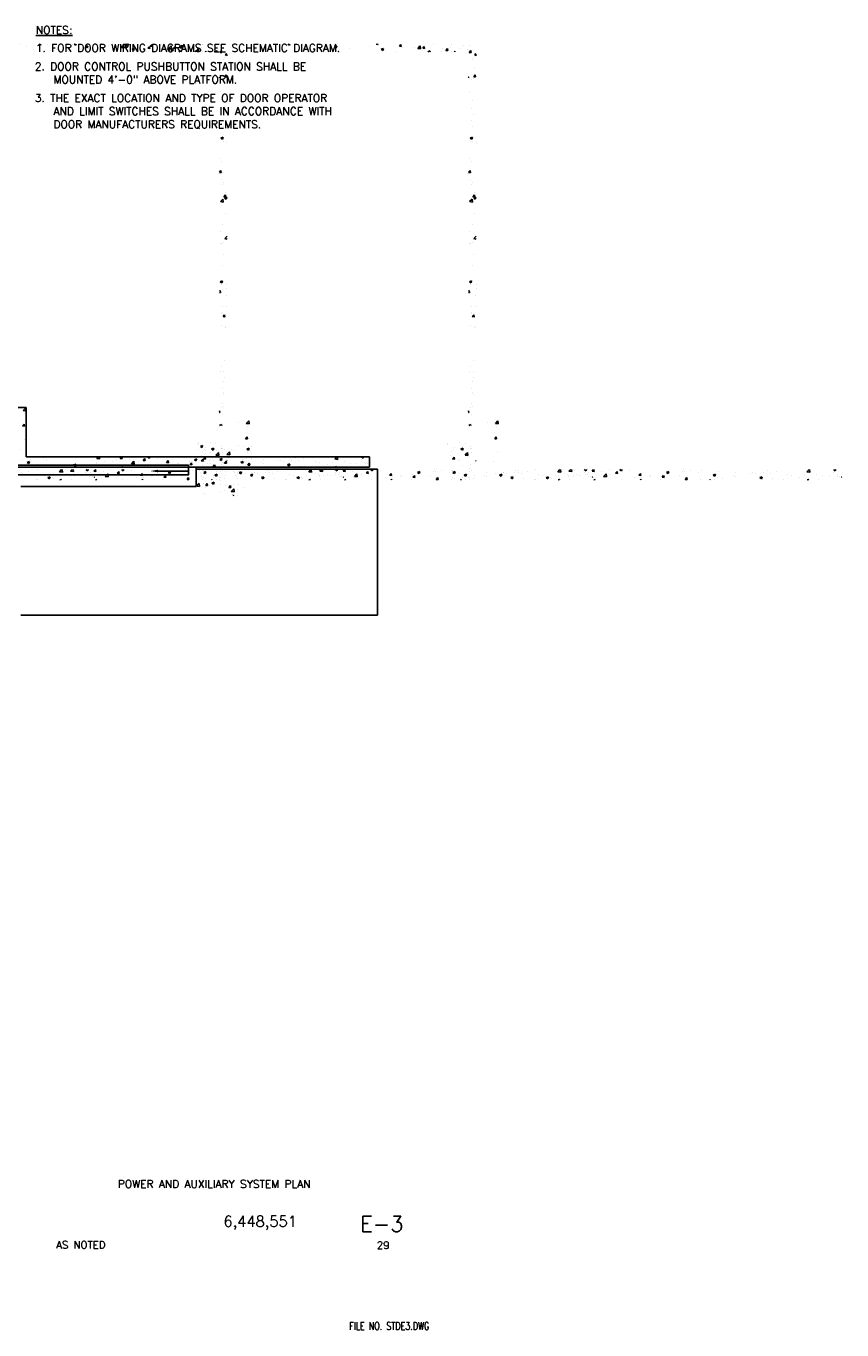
# Model space of a CAD drawing. Extents: x -210 to 4628, y -2287 to 14168.
# Tile 7 of 29: x 2735 to 3992, y 52 to 2062. Entities that reach past the tile are written whole.
import ezdxf
from ezdxf.enums import TextEntityAlignment as Align

# ---------------------------------------------------------------- set-up
doc = ezdxf.new("R2010")
doc.units = 0
doc.linetypes.add('HIDDEN', pattern=[0])
doc.layers.get('0').update_dxf_attribs({"linetype": 'CONTINUOUS'})
for name, color, linetype in [('E1', 4, 'CONTINUOUS'), ('E2', 2, 'CONTINUOUS'), ('STRUCT', 2, 'CONTINUOUS'), ('T', 2, 'CONTINUOUS'), ('TXT', 2, 'CONTINUOUS')]:
    doc.layers.add(name, color=color, linetype=linetype)
doc.styles.get("Standard").update_dxf_attribs({"font": 'SIMPLEX'})

# ---------------------------------------------------------------- blocks, each defined once
blk = doc.blocks.new('*X')
at = {"color": 0}
for p, q in [((2059.6, 1841.4), (2059.6, 1841.4)), ((2077.3, 1838.5), (2077.3, 1838.5)), ((2081.7, 1840), (2081.7, 1840)), ((2086.9, 1849.1), (2087.2, 1849.2)), ((2086.9, 1849.1), (2089.4, 1847.4)), ((2088.8, 1846.4), (2088.8, 1846.4)), ((2089.4, 1847.4), (2090, 1849.2)), ((2089.8, 1840.2), (2089.8, 1840.2)), ((2107.7, 1843.8), (2107.7, 1843.8)), ((2108.8, 1842.7), (2108.8, 1842.7)), ((2128.8, 1848.9), (2129.1, 1849.2)), ((2128.8, 1848.9), (2131.8, 1848.6)), ((2131.8, 1848.6), (2131.7, 1849.2)), ((2133.4, 1847.3), (2133.4, 1847.3)), ((2140.3, 1846.8), (2140.3, 1846.8)), ((2152.9, 1848.5), (2152.9, 1848.5)), ((2158.8, 1845.1), (2162.3, 1846.4)), ((2158.8, 1845.1), (2161.3, 1843.4)), ((2161.3, 1843.4), (2162.3, 1846.4)), ((2164.7, 1845.8), (2167.1, 1848.6)), ((2164.7, 1845.8), (2167.7, 1845.5)), ((2167.7, 1845.5), (2167.1, 1848.6)), ((2184, 1837.6), (2184, 1837.6)), ((2200.6, 1842.6), (2203, 1845.5)), ((2200.6, 1842.6), (2203.6, 1842.4)), ((2203.6, 1842.4), (2203, 1845.5)), ((2209.6, 1841.1), (2209.6, 1841.1)), ((2221.6, 1848.1), (2221.6, 1848.1)), ((2221.7, 1839.5), (2221.7, 1839.5)), ((2230.6, 1841.1), (2234.1, 1842.4)), ((2230.6, 1841.1), (2233.1, 1839.4)), ((2232.5, 1841.6), (2232.5, 1841.6)), ((2233.1, 1839.4), (2234.1, 1842.4)), ((2234.9, 1844.3), (2234.9, 1844.3)), ((2236.4, 1839.5), (2238.8, 1842.4)), ((2236.4, 1839.5), (2239.4, 1839.2)), ((2239.4, 1839.2), (2238.8, 1842.4)), ((2248.3, 1847), (2248.3, 1847)), ((2249.5, 1843.3), (2253.4, 1847.4)), ((2249.5, 1843.3), (2253.9, 1842.6)), ((2253.2, 1843.7), (2253.2, 1843.7)), ((2253.9, 1842.6), (2253.4, 1847.4)), ((2260.9, 1848.1), (2260.9, 1848.1)), ((2261.7, 1846.6), (2261.7, 1846.6)), ((2265.8, 1845.3), (2265.8, 1845.3)), ((2273, 1837.2), (2274.7, 1839.2)), ((2275.1, 1837.2), (2274.7, 1839.2)), ((2275, 1845.9), (2275, 1845.9)), ((2284.7, 1847.8), (2284.7, 1847.8)), ((2301.7, 1844.7), (2301.7, 1844.7)), ((2302.8, 1840.7), (2302.8, 1840.7)), ((2302.8, 1837.2), (2306, 1838.4)), ((2304.9, 1837.2), (2306.7, 1839.1)), ((2305.6, 1837.2), (2306, 1838.4)), ((2307, 1837.2), (2306.7, 1839.1)), ((2311.2, 1838.2), (2311.2, 1838.2)), ((2328.4, 1843.6), (2328.4, 1843.6)), ((2332, 1845.7), (2332, 1845.7)), ((2337.2, 1841.9), (2337.2, 1841.9)), ((2355.1, 1842.5), (2355.1, 1842.5)), ((2362.8, 1845.4), (2362.8, 1845.4)), ((2366.2, 1840.6), (2366.2, 1840.6)), ((2378.7, 1842.2), (2378.7, 1842.2)), ((2381.8, 1841.3), (2381.8, 1841.3)), ((2388.1, 1848.6), (2388.1, 1848.6)), ((2397.6, 1844.7), (2397.6, 1844.7)), ((2408.4, 1840.2), (2408.4, 1840.2)), ((2409.4, 1838.2), (2409.4, 1838.2)), ((2416.4, 1849.2), (2416.4, 1849.2)), ((2416.4, 1849.2), (2418.8, 1847.5)), ((2418.8, 1847.5), (2419.4, 1849.2)), ((2429.2, 1848.9), (2429.2, 1848.9)), ((2435.1, 1839.1), (2435.1, 1839.1)), ((2438.5, 1843.2), (2438.5, 1843.2)), ((2439.1, 1839.2), (2439.1, 1839.2)), ((2461.8, 1838), (2461.8, 1838)), ((2464.4, 1842.4), (2464.4, 1842.4)), ((2467.7, 1848.2), (2467.7, 1848.2)), ((2479.1, 1837.4), (2479.1, 1837.4)), ((2488.2, 1845.2), (2491.7, 1846.5)), ((2488.2, 1845.2), (2490.7, 1843.5)), ((2490.3, 1846.2), (2490.3, 1846.2)), ((2490.7, 1843.5), (2491.7, 1846.5)), ((2491.6, 1839.1), (2491.6, 1839.1)), ((2510.5, 1841.6), (2510.5, 1841.6)), ((2542.1, 1845.7), (2542.1, 1845.7)), ((2552.3, 1848.9), (2552.5, 1849.2)), ((2552.3, 1848.9), (2555.3, 1848.6)), ((2554.6, 1847.4), (2554.6, 1847.4)), ((2555.3, 1848.6), (2555.1, 1849.2)), ((2560.1, 1841.2), (2563.6, 1842.5)), ((2560.1, 1841.2), (2562.6, 1839.5)), ((2562.6, 1839.5), (2563.6, 1842.5)), ((2566.6, 1840), (2566.6, 1840)), ((2582.3, 1838.4), (2582.3, 1838.4)), ((2588.1, 1845.7), (2590.5, 1848.6)), ((2588.1, 1845.7), (2591.1, 1845.5)), ((2591.1, 1845.5), (2590.5, 1848.6)), ((2592.3, 1843.5), (2592.3, 1843.5)), ((2611.4, 1843.4), (2611.4, 1843.4)), ((2616.4, 1842.4), (2620.3, 1846.4)), ((2616.4, 1842.4), (2620.8, 1841.7)), ((2617.6, 1846.7), (2617.6, 1846.7)), ((2620.8, 1841.7), (2620.3, 1846.4)), ((2623.4, 1838.5), (2623.4, 1838.5)), ((2624, 1842.6), (2626.4, 1845.5)), ((2624, 1842.6), (2627, 1842.3)), ((2627, 1842.3), (2626.4, 1845.4)), ((2632, 1837.2), (2635.4, 1838.5)), ((2635, 1837.2), (2635.4, 1838.5)), ((2640.6, 1848.4), (2640.6, 1848.4)), ((2652.6, 1837.4), (2652.6, 1837.4)), ((2655, 1842.6), (2655, 1842.6)), ((2659.9, 1839.4), (2662.3, 1842.3)), ((2659.9, 1839.4), (2662.8, 1839.2)), ((2662.8, 1839.2), (2662.3, 1842.3)), ((2667.5, 1844.3), (2667.5, 1844.3)), ((2668.6, 1837.4), (2668.6, 1837.4)), ((2669.2, 1848.8), (2669.2, 1848.8)), ((2672.7, 1837.2), (2673.6, 1838.2)), ((2673.8, 1837.2), (2673.7, 1838.2)), ((2681.7, 1842.4), (2681.7, 1842.4)), ((2686.5, 1846.8), (2686.5, 1846.8)), ((2693.8, 1840.6), (2693.8, 1840.6)), ((2695.7, 1836.3), (2698.1, 1839.2)), ((2695.7, 1836.3), (2698.7, 1836)), ((2695.8, 1847.6), (2695.8, 1847.6)), ((2698.7, 1836), (2698.1, 1839.2)), ((2703.8, 1833.2), (2706.7, 1834.3)), ((2703.8, 1833.2), (2706.3, 1831.5)), ((2704.9, 1831.2), (2704.9, 1831.2)), ((2706.3, 1831.5), (2706.7, 1832.7)), ((2700.8, 1824.9), (2700.8, 1824.9)), ((2702, 1827.8), (2702, 1827.8)), ((2704.2, 1813.1), (2704.2, 1813.1)), ((2694.7, 1798.1), (2695.1, 1798.2)), ((2694.7, 1797), (2695.1, 1798.2)), ((2698.8, 1795.1), (2698.8, 1795.1)), ((2702.7, 1798.7), (2705.1, 1801.6)), ((2702.7, 1798.7), (2705.6, 1798.4)), ((2702.9, 1795.5), (2702.9, 1795.5)), ((2705.6, 1798.4), (2705.1, 1801.6)), ((2696.9, 1776.2), (2696.9, 1776.2)), ((2699.3, 1750.2), (2699.3, 1750.2)), ((2700.7, 1761.6), (2700.7, 1761.6)), ((2698.6, 1731.8), (2698.6, 1731.8)), ((2702.1, 1740.9), (2702.1, 1740.9)), ((2701.5, 1722.8), (2701.5, 1722.8)), ((2697.1, 1704.2), (2700.6, 1705.6)), ((2697.1, 1704.2), (2699.6, 1702.6)), ((2699.6, 1702.6), (2700.6, 1705.6)), ((2700.5, 1698.3), (2700.5, 1698.3)), ((2706.3, 1698.1), (2706.3, 1698.1)), ((2696.4, 1672.7), (2696.4, 1672.7)), ((2698.5, 1668.5), (2698.5, 1668.5)), ((2694.7, 1651.6), (2697, 1654.3)), ((2694.7, 1651.4), (2697.5, 1651.1)), ((2697.5, 1651.1), (2697, 1654.3)), ((2699.4, 1650.6), (2699.4, 1650.6)), ((2697.2, 1640.4), (2697.2, 1640.4)), ((2698.8, 1632.5), (2698.8, 1632.5)), ((2700.4, 1635), (2700.4, 1635)), ((2696.3, 1606.2), (2700.2, 1610.2)), ((2700.7, 1605.5), (2700.2, 1610.2)), ((2701.5, 1613.8), (2703.9, 1616.7)), ((2701.5, 1613.8), (2704.5, 1613.5)), ((2702.6, 1611.6), (2706.1, 1612.9)), ((2702.6, 1611.6), (2705.1, 1609.9)), ((2703.4, 1620.6), (2703.4, 1620.6)), ((2704.5, 1613.5), (2703.9, 1616.7)), ((2704.6, 1615.3), (2704.6, 1615.3)), ((2705.1, 1609.9), (2706.1, 1612.9)), ((2696.3, 1606.2), (2700.7, 1605.5)), ((2698.3, 1605.2), (2698.3, 1605.2)), ((2704.2, 1588.3), (2704.2, 1588.3)), ((2700.2, 1571.7), (2700.2, 1571.7)), ((2696.7, 1560.3), (2696.7, 1560.3)), ((2702.9, 1549.2), (2706.7, 1553.1)), ((2702.9, 1549.2), (2706.7, 1548.6)), ((2696, 1542.2), (2696, 1542.2)), ((2698.2, 1541.8), (2698.2, 1541.8)), ((2700.7, 1542.9), (2700.7, 1542.9)), ((2700.1, 1508.4), (2700.1, 1508.4)), ((2701.8, 1525), (2701.8, 1525)), ((2694.7, 1468.1), (2695.8, 1469.4)), ((2696.4, 1466.2), (2695.8, 1469.4)), ((2696, 1482.7), (2699.5, 1484)), ((2696, 1482.7), (2698.5, 1481)), ((2698, 1478.5), (2698, 1478.5)), ((2698.5, 1481), (2699.5, 1484)), ((2706.4, 1478.1), (2706.4, 1478.1)), ((2706.4, 1471.6), (2706.4, 1471.6)), ((2694.7, 1466.4), (2696.4, 1466.2)), ((2697.7, 1465.4), (2697.7, 1465.4)), ((2705.8, 1461.5), (2705.8, 1461.5)), ((2698.5, 1433.1), (2698.5, 1433.1)), ((2699.1, 1434.7), (2699.1, 1434.7)), ((2699.9, 1445), (2699.9, 1445)), ((2700.3, 1428.9), (2702.7, 1431.7)), ((2700.3, 1428.9), (2703.3, 1428.6)), ((2703.3, 1428.6), (2702.7, 1431.7)), ((2704.6, 1428.2), (2704.6, 1428.2)), ((2705.2, 1444.8), (2705.2, 1444.8)), ((2697.9, 1415.2), (2697.9, 1415.2)), ((2704, 1411.6), (2704, 1411.6)), ((2704.7, 1413.3), (2704.7, 1413.3)), ((2697.7, 1351.9), (2697.7, 1351.9)), ((2702.2, 1361.6), (2702.2, 1361.6)), ((2696.3, 1344.4), (2696.3, 1344.4)), ((2701, 1328.3), (2701, 1328.3)), ((2701.6, 1345), (2701.6, 1345)), ((2702, 1335.7), (2702, 1335.7)), ((2699.6, 1318.4), (2699.6, 1318.4)), ((2700.4, 1311.7), (2700.4, 1311.7)), ((2701.6, 1309.1), (2701.6, 1309.1)), ((2701.6, 1309.1), (2701.6, 1309.1)), ((2697.6, 1288.6), (2697.6, 1288.6)), ((2699.8, 1295), (2699.8, 1295)), ((2699.8, 1295), (2699.8, 1295)), ((2701, 1291), (2701, 1291)), ((2695.2, 1281.3), (2694.7, 1283.9)), ((2694.7, 1281.4), (2695.2, 1281.3)), ((2699.1, 1278.4), (2699.1, 1278.4)), ((2736, 1264.3), (2739.9, 1268.3)), ((2740.5, 1263.6), (2739.9, 1268.3)), ((2694.9, 1261.2), (2698.4, 1262.5)), ((2697.9, 1261.2), (2698.4, 1262.5)), ((2698.5, 1261.8), (2698.5, 1261.8)), ((2724.2, 1265.3), (2724.2, 1265.3)), ((2736, 1264.3), (2740.5, 1263.6)), ((2737.7, 1259.9), (2737.7, 1259.9)), ((2278.7, 1235.4), (2278.7, 1235.4)), ((2281.4, 1228.8), (2284.9, 1230.1)), ((2281.4, 1228.8), (2283.9, 1227.1)), ((2283.9, 1227.1), (2284.9, 1230.1)), ((2340.3, 1229.6), (2340.3, 1229.6)), ((2347.7, 1228.5), (2347.7, 1228.5)), ((2360.2, 1228.2), (2360.2, 1228.2)), ((2661.5, 1231.9), (2661.5, 1231.9)), ((2662.6, 1233.7), (2662.6, 1233.7)), ((2673.2, 1227), (2673.2, 1227)), ((2680.5, 1234.3), (2680.5, 1234.3)), ((2682.7, 1224.9), (2686.2, 1226.2)), ((2685.2, 1223.2), (2686.2, 1226.2)), ((2689.3, 1232.6), (2689.3, 1232.6)), ((2697.3, 1228.5), (2697.3, 1228.5)), ((2735, 1240.8), (2737.4, 1243.7)), ((2735, 1240.8), (2738, 1240.6)), ((2738, 1240.6), (2737.4, 1243.7)), ((2279, 1224.1), (2279, 1224.1)), ((2282.6, 1206.4), (2285.1, 1209.3)), ((2282.6, 1206.4), (2285.6, 1206.1)), ((2285.6, 1206.1), (2285.1, 1209.3)), ((2288.7, 1222.3), (2288.7, 1222.3)), ((2289.4, 1218.5), (2289.4, 1218.5)), ((2297.1, 1219.9), (2297.1, 1219.9)), ((2301.3, 1207.5), (2301.3, 1207.5)), ((2305.7, 1223), (2305.7, 1223)), ((2309.6, 1221.5), (2309.6, 1221.5)), ((2311.2, 1208.7), (2314.7, 1210)), ((2311.2, 1208.7), (2313.7, 1207)), ((2313.7, 1207), (2314.7, 1210)), ((2314.1, 1209.4), (2314.1, 1209.4)), ((2314.7, 1226), (2314.7, 1226)), ((2318.5, 1223.5), (2318.5, 1223.5)), ((2318.7, 1203.5), (2320.9, 1206.1)), ((2321.5, 1203), (2320.9, 1206.1)), ((2322.4, 1216.5), (2326.3, 1220.6)), ((2322.4, 1216.5), (2326.9, 1215.8)), ((2326.9, 1215.8), (2326.3, 1220.6)), ((2328.6, 1224), (2328.6, 1224)), ((2330.5, 1212.5), (2330.5, 1212.5)), ((2332.4, 1221.9), (2332.4, 1221.9)), ((2339.7, 1212.9), (2339.7, 1212.9)), ((2347, 1208.4), (2347, 1208.4)), ((2353.2, 1224.8), (2356.7, 1226.1)), ((2353.2, 1224.8), (2355.7, 1223.1)), ((2355.7, 1223.1), (2356.7, 1226.1)), ((2359.1, 1220.7), (2359.1, 1220.7)), ((2359.5, 1210.1), (2359.5, 1210.1)), ((2359.7, 1217.5), (2359.7, 1217.5)), ((2667.3, 1214.6), (2667.3, 1214.6)), ((2668.3, 1220.3), (2668.3, 1220.3)), ((2670.2, 1209.5), (2672.6, 1212.4)), ((2670.2, 1209.5), (2673.2, 1209.2)), ((2670.7, 1208.1), (2670.7, 1208.1)), ((2671.4, 1224.7), (2671.4, 1224.7)), ((2673.2, 1209.2), (2672.6, 1212.4)), ((2679.4, 1207.2), (2679.4, 1207.2)), ((2680.3, 1209.3), (2680.3, 1209.3)), ((2682.7, 1224.9), (2685.2, 1223.2)), ((2689.3, 1215.6), (2691.7, 1218.1)), ((2689.3, 1215.6), (2691.7, 1215.2)), ((2691.7, 1218.1), (2693.2, 1219.6)), ((2691.7, 1215.2), (2693.8, 1214.9)), ((2693.8, 1214.9), (2693.2, 1219.6)), ((2696.7, 1211.8), (2696.7, 1211.8)), ((2697.4, 1225.3), (2697.4, 1225.3)), ((2698.9, 1218.8), (2698.9, 1218.8)), ((2699.9, 1225.9), (2699.9, 1225.9)), ((2706.1, 1206.4), (2706.7, 1207.1)), ((2706.1, 1206.4), (2706.7, 1206.3)), ((2738.6, 1219.3), (2738.6, 1219.3)), ((2279.8, 1191.9), (2279.8, 1191.9)), ((2284, 1200.1), (2284, 1200.1)), ((2287.5, 1189), (2287.5, 1189)), ((2288.1, 1205.7), (2288.1, 1205.7)), ((2296, 1197.4), (2296, 1197.4)), ((2296.5, 1201.8), (2296.5, 1201.8)), ((2306.5, 1190.7), (2306.5, 1190.7)), ((2313.4, 1192.8), (2313.4, 1192.8)), ((2315.4, 1204.3), (2315.4, 1204.3)), ((2318.5, 1203.3), (2318.7, 1203.5)), ((2318.5, 1203.3), (2318.7, 1203.2)), ((2318.7, 1203.2), (2321.5, 1203)), ((2320.4, 1190), (2320.4, 1190)), ((2322.6, 1196.3), (2322.6, 1196.3)), ((2333.2, 1189.6), (2333.2, 1189.6)), ((2333.8, 1188.7), (2333.8, 1188.7)), ((2339.1, 1196.3), (2339.1, 1196.3)), ((2341.1, 1188.5), (2344.6, 1189.9)), ((2341.1, 1188.5), (2343.6, 1186.8)), ((2343.6, 1186.8), (2344.6, 1189.9)), ((2346.4, 1190.4), (2346.4, 1190.4)), ((2349.3, 1195.2), (2349.3, 1195.2)), ((2349.6, 1195), (2349.6, 1195)), ((2354.4, 1200.1), (2356.8, 1203)), ((2354.4, 1200.1), (2357.4, 1199.9)), ((2357.4, 1199.9), (2356.8, 1203)), ((2359.9, 1188.5), (2359.9, 1188.5)), ((2670.1, 1191.4), (2670.1, 1191.4)), ((2670.2, 1186.8), (2670.2, 1186.8)), ((2670.5, 1188.6), (2674, 1190)), ((2670.5, 1188.6), (2673, 1187)), ((2673, 1187), (2674, 1190)), ((2685.7, 1199.1), (2685.7, 1199.1)), ((2696.1, 1195.2), (2696.1, 1195.2)), ((2698.2, 1200.7), (2698.2, 1200.7)), ((2699.4, 1191.8), (2699.4, 1191.8)), ((2706.1, 1206.1), (2706.1, 1206.1)), ((2732.7, 1204.9), (2732.7, 1204.9)), ((2735.6, 1187.6), (2735.6, 1187.6)), ((2748.1, 1189.3), (2748.1, 1189.3)), ((2767.1, 1191.8), (2767.1, 1191.8)), ((2772.4, 1189), (2772.4, 1189)), ((2798.1, 1192.5), (2798.1, 1192.5)), ((2843.1, 1187), (2843.1, 1187)), ((2849.4, 1190.7), (2851.7, 1193.2)), ((2849.4, 1190.7), (2853.8, 1190.1)), ((2853.8, 1190.1), (2853.5, 1193.2)), ((2861, 1186.2), (2861, 1186.2)), ((2872.2, 1192), (2872.2, 1192)), ((2874.4, 1186.3), (2874.4, 1186.3)), ((2880, 1188.7), (2880, 1188.7)), ((2885.4, 1190.7), (2887.5, 1193.2)), ((2885.4, 1190.7), (2888.4, 1190.4)), ((2888.4, 1190.4), (2887.9, 1193.2)), ((2899.6, 1189.5), (2899.6, 1189.5)), ((2902.8, 1182.5), (2906.7, 1186.5)), ((2907.2, 1181.8), (2906.7, 1186.5)), ((2911.5, 1192.8), (2911.5, 1192.8)), ((2913.4, 1186), (2913.4, 1186)), ((2921.2, 1187.5), (2923.7, 1190.4)), ((2921.2, 1187.5), (2924.2, 1187.3)), ((2924.2, 1187.3), (2923.7, 1190.4)), ((2928.1, 1192.7), (2929.2, 1193.2)), ((2928.1, 1192.7), (2930.6, 1191.1)), ((2930.6, 1191.1), (2931.3, 1193.2)), ((2942.5, 1191), (2942.5, 1191)), ((2957.1, 1184.4), (2959.5, 1187.3)), ((2960.1, 1184.1), (2959.5, 1187.3)), ((3000, 1188.7), (3003.5, 1190.1)), ((3000, 1188.7), (3002.4, 1187.1)), ((3001.9, 1187.1), (3001.9, 1187.1)), ((3002.4, 1187.1), (3003.5, 1190.1)), ((3024.4, 1189.7), (3024.4, 1189.7)), ((3026.4, 1192.5), (3026.4, 1192.5)), ((3027.5, 1190.6), (3027.5, 1190.6)), ((3037, 1191.3), (3037, 1191.3)), ((3049.1, 1188.5), (3049.1, 1188.5)), ((3053, 1191.4), (3053, 1191.4)), ((3071.8, 1184.7), (3075.3, 1186.1)), ((3074.3, 1183.1), (3075.3, 1186.1)), ((3079.7, 1190.3), (3079.7, 1190.3)), ((3106.4, 1189.2), (3106.4, 1189.2)), ((3129.1, 1187.7), (3129.1, 1187.7)), ((3133.1, 1188), (3133.1, 1188)), ((3137.4, 1186.6), (3137.4, 1186.6)), ((3149.9, 1188.2), (3149.9, 1188.2)), ((3155.1, 1191.4), (3155.1, 1191.4)), ((3159.8, 1186.9), (3159.8, 1186.9)), ((3168.8, 1190.7), (3168.8, 1190.7)), ((3216.3, 1189.8), (3219.6, 1193.2)), ((3216.3, 1189.8), (3220.7, 1189.1)), ((3220.7, 1189.1), (3220.3, 1193.2)), ((3222, 1188.7), (3222, 1188.7)), ((3257, 1188.8), (3257, 1188.8)), ((3257.5, 1192.9), (3258.4, 1193.2)), ((3257.5, 1192.9), (3260, 1191.2)), ((3260, 1191.2), (3260.7, 1193.2)), ((2276.7, 1168.9), (2279.6, 1171.9)), ((2276.7, 1167.7), (2280.1, 1167.1)), ((2280.1, 1167.1), (2279.6, 1171.9)), ((2283.3, 1182.1), (2283.3, 1182.1)), ((2286, 1172), (2286, 1172)), ((2286.9, 1172.4), (2286.9, 1172.4)), ((2289.6, 1168.8), (2292, 1171.7)), ((2289.6, 1168.8), (2292.6, 1168.5)), ((2291.3, 1185), (2291.3, 1185)), ((2292.6, 1168.5), (2292, 1171.7)), ((2299.1, 1172.4), (2302.6, 1173.7)), ((2299.1, 1172.4), (2301.6, 1170.7)), ((2301.6, 1170.7), (2302.6, 1173.7)), ((2302.3, 1184.6), (2302.3, 1184.6)), ((2312.7, 1170.9), (2312.7, 1170.9)), ((2312.8, 1176.1), (2312.8, 1176.1)), ((2320.7, 1169), (2320.7, 1169)), ((2325.4, 1165.6), (2327.9, 1168.5)), ((2328.4, 1165.4), (2327.9, 1168.5)), ((2333.2, 1170.6), (2333.2, 1170.6)), ((2338.5, 1179.6), (2338.5, 1179.6)), ((2339.4, 1169.8), (2339.4, 1169.8)), ((2669.6, 1181.7), (2669.6, 1181.7)), ((2672.6, 1179.3), (2672.6, 1179.3)), ((2685.1, 1181), (2685.1, 1181)), ((2695.5, 1178.5), (2695.5, 1178.5)), ((2696.3, 1180.5), (2696.3, 1180.5)), ((2704, 1183.5), (2704, 1183.5)), ((2742.4, 1184.6), (2745.9, 1186)), ((2742.4, 1184.6), (2744.9, 1183)), ((2744.9, 1182.9), (2745.9, 1186)), ((2746.4, 1185.3), (2746.4, 1185.3)), ((2798, 1177.9), (2798, 1177.9)), ((2813.9, 1182), (2813.9, 1182)), ((2814.2, 1180.6), (2817.7, 1182)), ((2814.2, 1180.6), (2814.9, 1180.2)), ((2814.9, 1180.2), (2816.7, 1178.9)), ((2816.7, 1178.9), (2817.1, 1180.2)), ((2816.9, 1180.4), (2816.9, 1180.4)), ((2817.1, 1180.2), (2817.7, 1182)), ((2822.7, 1179.1), (2822.7, 1179.1)), ((2848.5, 1184.5), (2848.5, 1184.5)), ((2848.7, 1182.8), (2848.7, 1182.8)), ((2884.2, 1181), (2884.2, 1181)), ((2887.6, 1177.2), (2889.6, 1178)), ((2889.3, 1177.2), (2889.6, 1178)), ((2902.8, 1182.5), (2907.2, 1181.8)), ((2929.8, 1177.2), (2929.8, 1177.2)), ((2950.6, 1180.2), (2950.6, 1180.2)), ((2957.1, 1184.4), (2960.1, 1184.1)), ((2959, 1177.2), (2960, 1178.3)), ((2960.1, 1177.2), (2960, 1178.3)), ((2961.4, 1181.4), (2961.4, 1181.4)), ((2973.9, 1183), (2973.9, 1183)), ((2975.9, 1183.4), (2975.9, 1183.4)), ((2990.8, 1178.5), (2990.8, 1178.5)), ((2992.9, 1185.5), (2992.9, 1185.5)), ((2993, 1181.3), (2995.4, 1184.1)), ((2993, 1181.3), (2996, 1181)), ((2996, 1181), (2995.4, 1184.1)), ((3020, 1183.5), (3020, 1183.5)), ((3028.8, 1178.1), (3031.2, 1181)), ((3028.8, 1178.1), (3031.8, 1177.9)), ((3031.8, 1177.9), (3031.2, 1181)), ((3052.2, 1177.2), (3052.2, 1177.2)), ((3066.5, 1177.2), (3067.1, 1177.8)), ((3067.2, 1177.2), (3067.1, 1177.8)), ((3071.8, 1184.7), (3074.3, 1183.1)), ((3074.3, 1178.3), (3074.3, 1178.3)), ((3078.2, 1180.9), (3078.2, 1180.9)), ((3086.8, 1179.9), (3086.8, 1179.9)), ((3103.8, 1184.5), (3103.8, 1184.5)), ((3105.8, 1182.4), (3105.8, 1182.4)), ((3143.7, 1180.7), (3147.2, 1182.1)), ((3143.7, 1180.7), (3146.2, 1179.1)), ((3146.2, 1179.1), (3147.2, 1182.1)), ((3163.7, 1178.7), (3163.7, 1178.7)), ((3180.1, 1178.3), (3180.1, 1178.3)), ((3186.5, 1185.8), (3186.5, 1185.8)), ((3192.8, 1183.7), (3192.8, 1183.7)), ((3205.4, 1181.5), (3205.4, 1181.5)), ((3213.2, 1184.7), (3213.2, 1184.7)), ((3216.7, 1177.2), (3219, 1178.1)), ((3218.7, 1179.3), (3218.7, 1179.3)), ((3218.7, 1177.2), (3219, 1178.1)), ((3231.3, 1185.2), (3231.3, 1185.2)), ((3234, 1177.7), (3234, 1177.7)), ((3239.9, 1183.5), (3239.9, 1183.5)), ((3250.3, 1183.4), (3250.3, 1183.4)), ((3262.8, 1185.1), (3262.8, 1185.1)), ((3263.1, 1182.8), (3263.1, 1182.8)), ((3266.6, 1182.4), (3266.6, 1182.4)), ((3269.7, 1181.5), (3270.1, 1182)), ((3269.7, 1181.5), (3270.1, 1181.4)), ((2286.3, 1155.7), (2286.3, 1155.7)), ((2289.1, 1164.8), (2289.1, 1164.8)), ((2289.2, 1155.2), (2289.2, 1155.2)), ((2312.2, 1159.5), (2312.2, 1159.5)), ((2318.4, 1160.2), (2318.4, 1160.2)), ((2325.4, 1165.6), (2328.4, 1165.4)), ((2329, 1159.5), (2332.9, 1163.6)), ((2329, 1159.5), (2333.5, 1158.9)), ((2331.3, 1153.2), (2332.4, 1153.6)), ((2332.3, 1153.2), (2332.4, 1153.6)), ((2333.5, 1158.8), (2332.9, 1163.6)), ((2337.9, 1163), (2337.9, 1163)), ((2339, 1153.4), (2339, 1153.4)), ((2347.5, 1165.2), (2347.5, 1165.2))]:
    blk.add_line(p, q, dxfattribs=at)
blk = doc.blocks.new('XEBACK')
at = {"layer": 'STRUCT', "color": 0}
for p, q in [((2700.7, 1473.7), (2734.7, 1473.7)), ((2734.7, 1473.7), (2734.7, 1397.7)), ((2734.7, 1397.7), (3264.1, 1397.7)), ((3264.1, 1381.7), (2654.7, 1381.7)), ((2996.7, 1351.7), (2996.7, 1381.7)), ((3276.1, 1378.7), (2996.7, 1378.7)), ((3276.1, 1378.7), (3276.1, 1153.7)), ((2726.7, 1351.7), (2996.7, 1351.7)), ((2726.7, 1153.7), (3276.1, 1153.7)), ((3276.1, 1165.7), (3276.1, 1153.7))]:
    blk.add_line(p, q, dxfattribs=at)
for points in [[(3264.1, 1381.7), (3264.1, 1397.7)], [(2342.7, 1369.7), (2984.7, 1369.7), (2984.7, 1381.7)], [(2937.7, 1375.7), (2984.7, 1375.7)]]:
    blk.add_lwpolyline(points, dxfattribs=at)
at = {"layer": 'STRUCT', "color": 0, "linetype": 'HIDDEN'}
blk.add_lwpolyline([(2984.7, 1381.7), (2984.7, 1384.7), (2663.7, 1384.7), (2663.7, 1381.7)], dxfattribs=at)
at = {"layer": 'STRUCT', "color": 0}
blk.add_solid([(2937.7, 1373.7), (2937.7, 1377.7), (2925.7, 1375.7)], dxfattribs=at)
for p in [(-6, 204.5), (-6, 204.5), (-6, 204.5), (-6, 204.5), (-6, 204.5), (-6, 204.5), (-6, 204.5), (-6, 204.5), (-6, 204.5), (-430.2, 184.8), (-46.2, 184.8), (337.8, 184.8), (721.8, 184.8)]:
    blk.add_blockref('*X', p, dxfattribs=at)

msp = doc.modelspace()

# ---------------------------------------------------------------- block references
at = {"layer": 'E1', "color": 0}
msp.add_blockref('XEBACK', (0, 0), dxfattribs=at)

# ---------------------------------------------------------------- texts
at = {"layer": 'E2', "color": 0}
for s, p in [('%%UNOTES:', (2749.8, 2049.5)), ('1. FOR DOOR WIRING DIAGRAMS SEE SCHEMATIC DIAGRAM.', (2749.8, 2022)), ('2. DOOR CONTROL PUSHBUTTON STATION SHALL BE', (2748.1, 1993.4)), ('MOUNTED 4\'-0" ABOVE PLATFORM.', (2776.7, 1973.3)), ('3. THE EXACT LOCATION AND TYPE OF DOOR OPERATOR', (2748.1, 1944.7)), ('AND LIMIT SWITCHES SHALL BE IN ACCORDANCE WITH', (2776.7, 1924.5)), ('DOOR MANUFACTURERS REQUIREMENTS.', (2776.7, 1904.3))]:
    msp.add_text(s, height=12, dxfattribs=at).set_placement(p)
at = {"layer": 'T', "color": 0}
msp.add_text('POWER AND AUXILIARY SYSTEM PLAN', height=12, dxfattribs=at).set_placement((3024.4, 270.6), align=Align.CENTER)
for s, height, p in [('E-3', 24, (3249.4, 202.9)), ('AS NOTED', 11.52, (2780.9, 176.9)), ('29', 11.52, (3275.1, 176.4))]:
    msp.add_text(s, height=height, dxfattribs=at).set_placement(p)
at = {"layer": 'T', "color": 0, "width": 0.75}
msp.add_text('FILE NO. STDE3.DWG', height=12, dxfattribs=at).set_placement((3232.6, 51.7))
at = {"layer": 'TXT', "color": 0}
msp.add_text('6,448,551', height=16.5, dxfattribs=at).set_placement((3038.8, 210.7))

doc.saveas('drawing.dxf')
